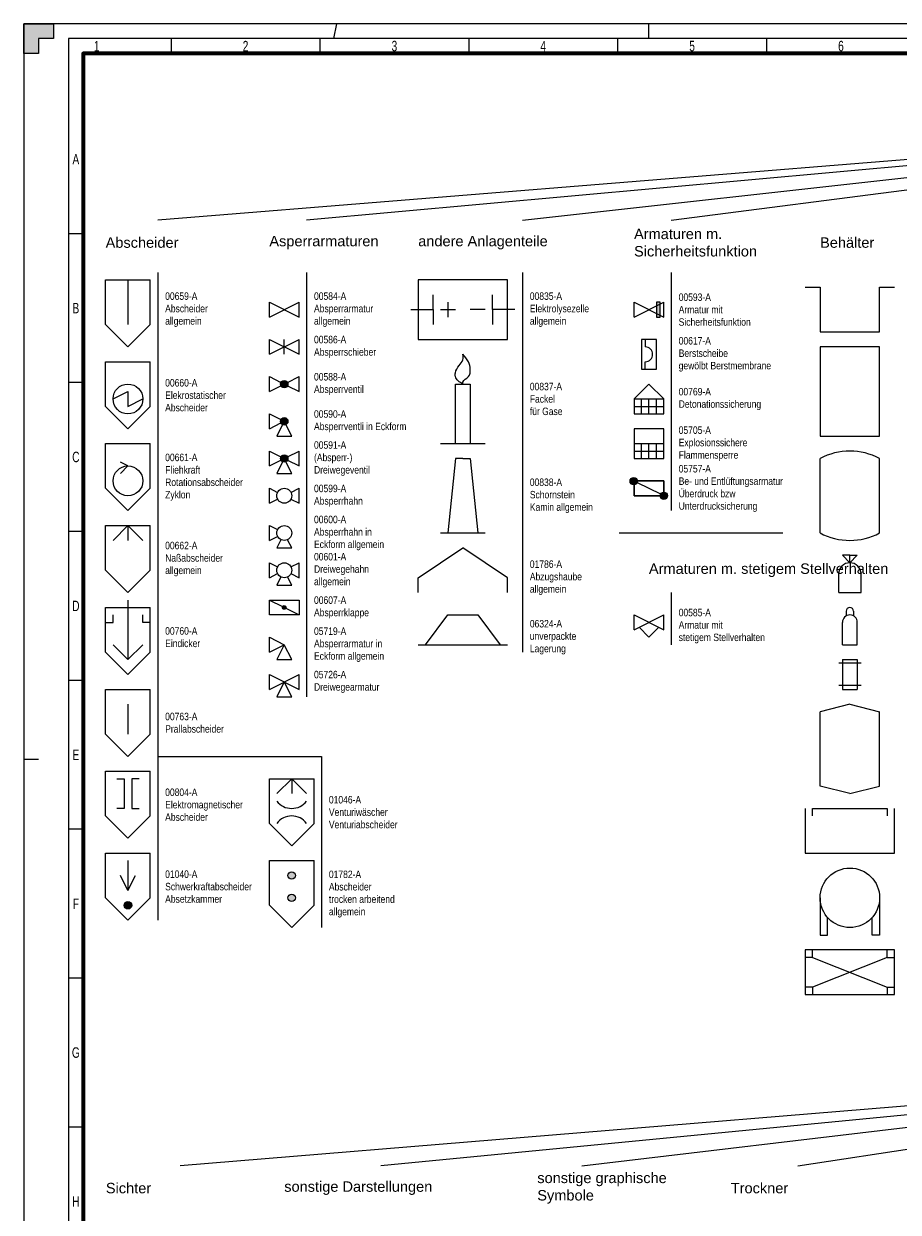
# Model space of a CAD drawing. Header units: millimetres. Extents: x 0 to 3254, y 0 to 841.
# Tile 3 of 13: x 0 to 294, y 442 to 841. Entities that reach past the tile are written whole.
import ezdxf

# ---------------------------------------------------------------- set-up
doc = ezdxf.new("R2010")
doc.units = ezdxf.units.MM
doc.linetypes.add('AUSGEZOGEN', pattern=[0])
for name, color, linetype in [('1', 7, 'AUSGEZOGEN'), ('FALTMARKEN', 7, 'Continuous'), ('Rahmen', 7, 'Continuous'), ('SCHNITTMARKEN', 7, 'Continuous')]:
    doc.layers.add(name, color=color, linetype=linetype)
doc.styles.add('Mainova', font='arial.ttf', dxfattribs={"width": 0.7})
doc.styles.add('PLM2', font='ARIALN.TTF')
doc.styles.get("Standard").update_dxf_attribs({"font": 'arial.ttf'})

# ---------------------------------------------------------------- blocks, each defined once
blk = doc.blocks.new('00659-A')
at = {"color": 0, "linetype": 'ByBlock', "lineweight": -2}
for p, q in [((-7.5, -12.5), (-7.5, 2.5)), ((-7.5, 2.5), (7.5, 2.5)), ((7.5, -12.5), (7.5, 2.5)), ((0, -20), (-7.5, -12.5)), ((0, -20), (7.5, -12.5))]:
    blk.add_line(p, q, dxfattribs=at)
at = {"layer": '1', "color": 0, "linetype": 'ByBlock', "lineweight": -2}
blk.add_line((0, 2.5), (0, -12.5), dxfattribs=at)
blk = doc.blocks.new('00660-A')
at = {"color": 0, "linetype": 'ByBlock', "lineweight": -2}
for p, q in [((-7.5, -12.5), (-7.5, 2.5)), ((-7.5, 2.5), (7.5, 2.5)), ((7.5, -12.5), (7.5, 2.5)), ((0, -20), (-7.5, -12.5)), ((0, -20), (7.5, -12.5))]:
    blk.add_line(p, q, dxfattribs=at)
at = {"layer": '1', "color": 0, "linetype": 'ByBlock', "lineweight": -2}
for p, q in [((-5, -10), (0, -7.5)), ((0, -7.5), (0, -12.5)), ((0, -12.5), (5, -10))]:
    blk.add_line(p, q, dxfattribs=at)
blk.add_circle((0, -10), 5, dxfattribs=at)
blk = doc.blocks.new('00661-A')
at = {"color": 0, "linetype": 'ByBlock', "lineweight": -2}
for p, q in [((-7.5, -12.5), (-7.5, 2.5)), ((-7.5, 2.5), (7.5, 2.5)), ((7.5, -12.5), (7.5, 2.5)), ((0, -20), (-7.5, -12.5)), ((0, -20), (7.5, -12.5))]:
    blk.add_line(p, q, dxfattribs=at)
at = {"layer": '1', "color": 0, "linetype": 'ByBlock', "lineweight": -2}
for q in [(-2.5, -3.75), (-2.5, -7.5)]:
    blk.add_line((0, -5), q, dxfattribs=at)
blk.add_circle((0, -10), 5, dxfattribs=at)
blk = doc.blocks.new('00662-A')
at = {"color": 0, "linetype": 'ByBlock', "lineweight": -2}
for p, q in [((-7.5, -12.5), (-7.5, 2.5)), ((-7.5, 2.5), (7.5, 2.5)), ((7.5, -12.5), (7.5, 2.5)), ((0, -20), (-7.5, -12.5)), ((0, -20), (7.5, -12.5))]:
    blk.add_line(p, q, dxfattribs=at)
at = {"layer": '1', "color": 0, "linetype": 'ByBlock', "lineweight": -2}
for q in [(-5, -2.5), (5, -2.5), (0, -2.5)]:
    blk.add_line((0, 2.5), q, dxfattribs=at)
blk = doc.blocks.new('00760-A')
at = {"color": 0, "linetype": 'ByBlock', "lineweight": -2}
for p, q in [((-7.5, -12.5), (-7.5, 2.5)), ((-7.5, 2.5), (7.5, 2.5)), ((7.5, -12.5), (7.5, 2.5)), ((0, -20), (-7.5, -12.5)), ((0, -20), (7.5, -12.5))]:
    blk.add_line(p, q, dxfattribs=at)
at = {"layer": '1', "color": 0, "linetype": 'ByBlock', "lineweight": -2}
for p, q in [((0, 5), (0, -15)), ((-5, -2.5), (-5, 0)), ((5, -2.5), (5, 0)), ((-7.5, -2.5), (-5, -2.5)), ((7.5, -2.5), (5, -2.5)), ((0, -15), (-5, -10)), ((0, -15), (5, -10))]:
    blk.add_line(p, q, dxfattribs=at)
blk = doc.blocks.new('00763-A')
at = {"color": 0, "linetype": 'ByBlock', "lineweight": -2}
for p, q in [((-7.5, -12.5), (-7.5, 2.5)), ((-7.5, 2.5), (7.5, 2.5)), ((-0.04, 2.55), (-0.04, 2.5)), ((7.5, -12.5), (7.5, 2.5)), ((0, -20), (-7.5, -12.5)), ((0, -20), (7.5, -12.5))]:
    blk.add_line(p, q, dxfattribs=at)
at = {"layer": '1', "color": 0, "linetype": 'ByBlock', "lineweight": -2}
blk.add_line((0, -2.5), (0, -12.5), dxfattribs=at)
blk = doc.blocks.new('00804-A')
at = {"color": 0, "linetype": 'ByBlock', "lineweight": -2}
for p, q in [((-7.5, -12.5), (-7.5, 2.5)), ((-7.5, 2.5), (7.5, 2.5)), ((7.5, -12.5), (7.5, 2.5)), ((0, -20), (-7.5, -12.5)), ((0, -20), (7.5, -12.5))]:
    blk.add_line(p, q, dxfattribs=at)
at = {"layer": '1', "color": 0, "linetype": 'ByBlock', "lineweight": -2}
for p, q in [((-3.75, 0), (-1.25, 0)), ((-1.25, 0), (-1.25, -10)), ((1.25, 0), (1.25, -10)), ((3.75, 0), (1.25, 0)), ((-1.25, -10), (-3.75, -10)), ((1.25, -10), (3.75, -10))]:
    blk.add_line(p, q, dxfattribs=at)
blk = doc.blocks.new('01040-A')
at = {"layer": '1', "linetype": 'ByBlock', "lineweight": -2}
h = blk.add_hatch(color=0, dxfattribs=at)
edge = h.paths.add_edge_path()
edge.add_arc((0, -15), 1.25, 0, 360)
at = {"color": 0, "linetype": 'ByBlock', "lineweight": -2}
for p, q in [((-7.5, -12.5), (-7.5, 2.5)), ((-7.5, 2.5), (7.5, 2.5)), ((7.5, -12.5), (7.5, 2.5)), ((0, -20), (-7.5, -12.5)), ((0, -20), (7.5, -12.5))]:
    blk.add_line(p, q, dxfattribs=at)
at = {"layer": '1', "color": 0, "linetype": 'ByBlock', "lineweight": -2}
for p, q in [((0, 0), (0, -10)), ((0, -10), (-2.5, -5)), ((0, -10), (2.5, -5))]:
    blk.add_line(p, q, dxfattribs=at)
blk.add_circle((0, -15), 1.25, dxfattribs=at)
blk = doc.blocks.new('01046-A')
at = {"color": 0, "linetype": 'ByBlock', "lineweight": -2}
for p, q in [((-7.5, 10), (7.5, 10)), ((-7.5, -5), (-7.5, 10)), ((7.5, -5), (7.5, 10)), ((0, -12.5), (-7.5, -5)), ((0, -12.5), (7.5, -5))]:
    blk.add_line(p, q, dxfattribs=at)
at = {"layer": '1', "color": 0, "linetype": 'ByBlock', "lineweight": -2}
for q in [(-5, 5), (5, 5), (0, 5)]:
    blk.add_line((0, 10), q, dxfattribs=at)
for centre, start, end in [((0, 6.25), 216.8699, 323.1301), ((0, -8.75), 36.8699, 143.1301)]:
    blk.add_arc(centre, 6.25, start, end, dxfattribs=at)
blk = doc.blocks.new('01782-A')
at = {"layer": '1', "linetype": 'ByBlock', "lineweight": -2}
h = blk.add_hatch(color=0, dxfattribs=at)
edge = h.paths.add_edge_path()
edge.add_arc((0, -10), 1.25, 0, 360)
edge = h.paths.add_edge_path()
edge.add_arc((0, -2.5), 1.25, 0, 360)
at = {"color": 0, "linetype": 'ByBlock', "lineweight": -2}
for p, q in [((-7.5, -12.5), (-7.5, 2.5)), ((-7.5, 2.5), (7.5, 2.5)), ((7.5, -12.5), (7.5, 2.5)), ((0, -20), (-7.5, -12.5)), ((0, -20), (7.5, -12.5))]:
    blk.add_line(p, q, dxfattribs=at)
at = {"layer": '1', "color": 0, "linetype": 'ByBlock', "lineweight": -2}
for centre in [(0, -2.5), (0, -10)]:
    blk.add_circle(centre, 1.25, dxfattribs=at)
blk = doc.blocks.new('00584-A')
at = {"color": 0, "linetype": 'ByBlock', "lineweight": -2}
for p, q in [((-5, -2.5), (5, 2.5)), ((-5, 2.5), (5, -2.5)), ((-5, -2.5), (-5, 2.5)), ((5, -2.5), (5, 2.5))]:
    blk.add_line(p, q, dxfattribs=at)
blk = doc.blocks.new('00586-A')
at = {"color": 0, "linetype": 'ByBlock', "lineweight": -2}
for p, q in [((-5, -2.5), (5, 2.5)), ((-5, 2.5), (5, -2.5)), ((-5, -2.5), (-5, 2.5)), ((0, -2.5), (0, 2.5)), ((5, -2.5), (5, 2.5))]:
    blk.add_line(p, q, dxfattribs=at)
blk = doc.blocks.new('00588-A')
at = {"linetype": 'ByBlock', "lineweight": -2}
h = blk.add_hatch(color=0, dxfattribs=at)
edge = h.paths.add_edge_path()
edge.add_arc((0, 0), 1.25, 0, 360)
at = {"color": 0, "linetype": 'ByBlock', "lineweight": -2}
for p, q in [((-5, 2.5), (-1.12, 0.56)), ((-5, -2.5), (-5, 2.5)), ((1.12, 0.56), (5, 2.5)), ((5, -2.5), (5, 2.5)), ((-5, -2.5), (-1.12, -0.56)), ((1.12, -0.56), (5, -2.5))]:
    blk.add_line(p, q, dxfattribs=at)
blk.add_circle((0, 0), 1.25, dxfattribs=at)
blk = doc.blocks.new('00590-A')
at = {"layer": '1', "linetype": 'ByBlock', "lineweight": -2}
h = blk.add_hatch(color=0, dxfattribs=at)
edge = h.paths.add_edge_path()
edge.add_arc((0, 0), 1.25, 0, 360)
at = {"color": 0, "linetype": 'ByBlock', "lineweight": -2}
for p, q in [((-5, 2.5), (-1.12, 0.56)), ((-5, -2.5), (-5, 2.5)), ((-5, -2.5), (-1.12, -0.56)), ((-0.56, -1.12), (-2.5, -5)), ((2.5, -5), (0.56, -1.12)), ((-2.5, -5), (2.5, -5))]:
    blk.add_line(p, q, dxfattribs=at)
at = {"layer": '1', "color": 0, "linetype": 'ByBlock', "lineweight": -2}
blk.add_circle((0, 0), 1.25, dxfattribs=at)
blk = doc.blocks.new('00591-A')
at = {"linetype": 'ByBlock', "lineweight": -2}
h = blk.add_hatch(color=0, dxfattribs=at)
edge = h.paths.add_edge_path()
edge.add_arc((0, 0), 1.25, 0, 360)
at = {"color": 0, "linetype": 'ByBlock', "lineweight": -2}
for p, q in [((-5, 2.5), (-1.12, 0.56)), ((-5, -2.5), (-5, 2.5)), ((1.12, 0.56), (5, 2.5)), ((5, -2.5), (5, 2.5)), ((-5, -2.5), (-1.12, -0.56)), ((-0.56, -1.12), (-2.5, -5)), ((2.5, -5), (0.56, -1.12)), ((1.12, -0.56), (5, -2.5)), ((-2.5, -5), (2.5, -5))]:
    blk.add_line(p, q, dxfattribs=at)
blk.add_circle((0, 0), 1.25, dxfattribs=at)
blk = doc.blocks.new('00599-A')
at = {"color": 0, "linetype": 'ByBlock', "lineweight": -2}
for p, q in [((-5, -2.5), (-5, 2.5)), ((-5, 2.5), (-2.24, 1.12)), ((2.24, 1.12), (5, 2.5)), ((5, -2.5), (5, 2.5)), ((-5, -2.5), (-2.24, -1.12)), ((2.24, -1.12), (5, -2.5))]:
    blk.add_line(p, q, dxfattribs=at)
blk.add_circle((0, 0), 2.5, dxfattribs=at)
blk = doc.blocks.new('00600-A')
at = {"color": 0, "linetype": 'ByBlock', "lineweight": -2}
for p, q in [((-5, 2.5), (-2.24, 1.12)), ((-5, -2.5), (-5, 2.5)), ((-5, -2.5), (-2.24, -1.12)), ((-1.12, -2.24), (-2.5, -5)), ((2.5, -5), (1.12, -2.24)), ((-2.5, -5), (2.5, -5))]:
    blk.add_line(p, q, dxfattribs=at)
blk.add_circle((0, 0), 2.5, dxfattribs=at)
blk = doc.blocks.new('00601-A')
at = {"color": 0, "linetype": 'ByBlock', "lineweight": -2}
for p, q in [((-5, 2.5), (-2.24, 1.12)), ((-5, -2.5), (-5, 2.5)), ((2.24, 1.12), (5, 2.5)), ((5, -2.5), (5, 2.5)), ((-5, -2.5), (-2.24, -1.12)), ((-1.12, -2.24), (-2.5, -5)), ((2.5, -5), (1.12, -2.24)), ((2.24, -1.12), (5, -2.5)), ((-2.5, -5), (2.5, -5))]:
    blk.add_line(p, q, dxfattribs=at)
blk.add_circle((0, 0), 2.5, dxfattribs=at)
blk = doc.blocks.new('00607-A')
at = {"layer": '1', "linetype": 'ByBlock', "lineweight": -2}
h = blk.add_hatch(color=0, dxfattribs=at)
edge = h.paths.add_edge_path()
edge.add_arc((0, 0), 0.625, 0, 360)
at = {"color": 0, "linetype": 'ByBlock', "lineweight": -2}
for p, q in [((-5, -2.5), (-5, 2.5)), ((-5, 2.5), (-3.75, 2.5)), ((-5, 2.5), (-3.75, 2.5)), ((-5, 1.25), (-5, 1.25)), ((-3.85, 2.5), (5, 2.5)), ((5, 2.5), (5, -2.5)), ((5, -2.5), (-5, -2.5))]:
    blk.add_line(p, q, dxfattribs=at)
at = {"layer": '1', "color": 0, "linetype": 'ByBlock', "lineweight": -2}
for p, q in [((-5, 2.5), (-0.56, 0.28)), ((0.56, -0.28), (5, -2.5))]:
    blk.add_line(p, q, dxfattribs=at)
blk.add_circle((0, 0), 0.625, dxfattribs=at)
blk = doc.blocks.new('05719-A')
at = {"color": 0, "linetype": 'ByBlock', "lineweight": -2}
for p, q in [((-5, 2.5), (0, 0)), ((-5, -2.5), (-5, 2.5)), ((-5, -2.5), (0, 0)), ((0, 0), (-2.5, -5)), ((2.5, -5), (0, 0)), ((-2.5, -5), (2.5, -5))]:
    blk.add_line(p, q, dxfattribs=at)
blk = doc.blocks.new('05726-A')
at = {"color": 0, "linetype": 'ByBlock', "lineweight": -2}
for p, q in [((-5, -2.5), (5, 2.5)), ((-5, 2.5), (5, -2.5)), ((-5, -2.5), (-5, 2.5)), ((0, 0), (-2.5, -5)), ((2.5, -5), (0, 0)), ((5, -2.5), (5, 2.5)), ((-2.5, -5), (2.5, -5))]:
    blk.add_line(p, q, dxfattribs=at)
blk = doc.blocks.new('00835-A')
at = {"color": 0, "linetype": 'ByBlock', "lineweight": -2}
blk.add_lwpolyline([(-15, -10), (15, -10), (15, 10), (-15, 10)], close=True, dxfattribs=at)
at = {"layer": '1', "color": 0, "linetype": 'ByBlock', "lineweight": -2}
for p, q in [((-10, 0), (-10, 5)), ((10, 0), (10, 5)), ((-17.5, 0), (-10, 0)), ((-10, 0), (-10, -5)), ((-7.5, 0), (-2.5, 0)), ((-5, 2.5), (-5, -2.5)), ((7.5, 0), (2.5, 0)), ((17.5, 0), (10, 0)), ((10, 0), (10, -5))]:
    blk.add_line(p, q, dxfattribs=at)
blk = doc.blocks.new('00837-A')
at = {"color": 0, "linetype": 'ByBlock', "lineweight": -2}
for p, q in [((-2.5, 0), (-2.5, 20)), ((-2.5, 20), (2.5, 20)), ((2.5, 20), (2.5, 0)), ((-7.5, 0), (5, 0)), ((5, 0), (7.5, 0))]:
    blk.add_line(p, q, dxfattribs=at)
for points in [[(0, 20), (-2.5, 22.5), (-2.5, 23.75), (-1.25, 26.25), (0, 28.125), (0, 30)], [(0, 20), (0, 20.625), (1.875, 22.5), (2.5, 25), (1.875, 27.5), (0, 30)]]:
    blk.add_spline(points, degree=3, dxfattribs=at)
blk = doc.blocks.new('00838-A')
at = {"color": 0, "linetype": 'ByBlock', "lineweight": -2}
for p, q in [((-2.5, 25), (-5, 0)), ((0, 25), (-2.5, 25)), ((0, 25), (2.5, 25)), ((2.5, 25), (5, 0)), ((-7.5, 0), (7.5, 0))]:
    blk.add_line(p, q, dxfattribs=at)
blk = doc.blocks.new('01786-A')
at = {"color": 0, "linetype": 'ByBlock', "lineweight": -2}
for p, q in [((-15, -10), (0, 0)), ((15, -10), (0, 0)), ((-15, -15), (-15, -10)), ((15, -15), (15, -10))]:
    blk.add_line(p, q, dxfattribs=at)
blk = doc.blocks.new('06324-A')
at = {"color": 0, "linetype": 'ByBlock', "lineweight": -2}
for p, q in [((-12.5, 0), (-5, 10)), ((-5, 10), (5, 10)), ((5, 10), (12.5, 0)), ((-15, 0), (15, 0))]:
    blk.add_line(p, q, dxfattribs=at)
blk = doc.blocks.new('00593-A')
at = {"layer": '1', "linetype": 'ByBlock', "lineweight": -2}
blk.add_hatch(color=0, dxfattribs=at).paths.add_polyline_path([(2.5, -2.5), (3.75, -2.5), (3.75, 2.5), (2.5, 2.5)])
at = {"color": 0, "linetype": 'ByBlock', "lineweight": -2}
for p, q in [((-5, -2.5), (5, 2.5)), ((-5, -2.5), (-5, 2.5)), ((-5, 2.5), (5, -2.5)), ((5, -2.5), (5, 2.5))]:
    blk.add_line(p, q, dxfattribs=at)
at = {"layer": '1', "color": 0, "linetype": 'ByBlock', "lineweight": -2}
blk.add_lwpolyline([(2.5, -2.5), (3.75, -2.5), (3.75, 2.5), (2.5, 2.5)], close=True, dxfattribs=at)
blk = doc.blocks.new('00617-A')
at = {"color": 0, "linetype": 'ByBlock', "lineweight": -2}
blk.add_lwpolyline([(-2.5, -5), (2.5, -5), (2.5, 5), (-2.5, 5)], close=True, dxfattribs=at)
at = {"layer": '1', "color": 0, "linetype": 'ByBlock', "lineweight": -2}
for p, q in [((-1.25, 5), (-1.25, 2.5)), ((-1.25, -5), (-1.25, -2.5))]:
    blk.add_line(p, q, dxfattribs=at)
blk.add_arc((-1.25, 0), 2.5, 270, 90, dxfattribs=at)
blk = doc.blocks.new('00769-A')
at = {"color": 0, "linetype": 'ByBlock', "lineweight": -2}
for p, q in [((-5, 0), (0, 5)), ((0, 5), (5, 0)), ((-5, 0), (-5, -5)), ((5, -5), (5, 0)), ((-5, -5), (5, -5))]:
    blk.add_line(p, q, dxfattribs=at)
at = {"layer": '1', "color": 0, "linetype": 'ByBlock', "lineweight": -2}
for p, q in [((-5, 0), (5, 0)), ((-2.5, -5), (-2.5, 0)), ((0, -5), (0, 0)), ((2.5, -5), (2.5, 0)), ((-5, -2.5), (5, -2.5))]:
    blk.add_line(p, q, dxfattribs=at)
blk = doc.blocks.new('05705-A')
at = {"color": 0, "linetype": 'ByBlock', "lineweight": -2}
blk.add_lwpolyline([(-5, -5), (5, -5), (5, 5), (-5, 5)], close=True, dxfattribs=at)
at = {"layer": '1', "color": 0, "linetype": 'ByBlock', "lineweight": -2}
for p, q in [((-5, 0), (5, 0)), ((-2.5, -5), (-2.5, 0)), ((0, -5), (0, 0)), ((2.5, -5), (2.5, 0)), ((-5, -2.5), (5, -2.5))]:
    blk.add_line(p, q, dxfattribs=at)
blk = doc.blocks.new('05757-A')
at = {"layer": '1', "linetype": 'ByBlock', "lineweight": -2}
h = blk.add_hatch(color=0, dxfattribs=at)
edge = h.paths.add_edge_path()
edge.add_arc((-5.1, 2.41), 1.25, 0, 360)
h = blk.add_hatch(color=0, dxfattribs=at)
edge = h.paths.add_edge_path()
edge.add_arc((5, -2.5), 1.25, 0, 360)
at = {"color": 0, "linetype": 'ByBlock', "lineweight": -2}
for points in [[(3.75, -2.5), (-5, -2.5), (-5, 1.16)], [(-5, 1.16), (-5, -2.5), (3.75, -2.5)], [(5, -1.25), (5, 2.5), (-3.85, 2.5)], [(-3.85, 2.5), (5, 2.5), (5, -1.25)]]:
    blk.add_lwpolyline(points, dxfattribs=at)
at = {"layer": '1', "color": 0, "linetype": 'ByBlock', "lineweight": -2}
blk.add_line((-3.91, 2.01), (3.91, -1.9), dxfattribs=at)
for centre in [(-5.1, 2.41), (5, -2.5)]:
    blk.add_circle(centre, 1.25, dxfattribs=at)
blk = doc.blocks.new('00585-A')
at = {"color": 0, "linetype": 'ByBlock', "lineweight": -2}
for p, q in [((-5, -2.5), (5, 2.5)), ((-5, -2.5), (-5, 2.5)), ((-5, 2.5), (5, -2.5)), ((5, -2.5), (5, 2.5)), ((0, -5), (-3.33, -1.67)), ((0, -5), (3.33, -1.67))]:
    blk.add_line(p, q, dxfattribs=at)
blk = doc.blocks.new('00628-A')
at = {"color": 0, "linetype": 'ByBlock'}
for p, q in [((-15, 15), (-10, 15)), ((-10, 15), (-10, 0)), ((10, 0), (10, 15)), ((10, 15), (15, 15)), ((-10, 0), (10, 0))]:
    blk.add_line(p, q, dxfattribs=at)
blk = doc.blocks.new('00630-A')
at = {"color": 0, "linetype": 'ByBlock'}
for p, q in [((10, 5), (-10, 5)), ((-10, 5), (-10, -25)), ((10, -25), (10, 5)), ((-10, -25), (10, -25))]:
    blk.add_line(p, q, dxfattribs=at)
at = {"layer": '1', "flags": 1}
blk.add_attdef('TEXT', (-15, -30), '', height=2.5, dxfattribs=at)
blk = doc.blocks.new('00631-A')
at = {"color": 0, "linetype": 'ByBlock'}
for p, q in [((-10, -22.5), (-10, 2.5)), ((10, -22.5), (10, 2.5))]:
    blk.add_line(p, q, dxfattribs=at)
for centre, start, end in [((0, -16.25), 61.9275, 118.0725), ((0, -3.75), 241.9275, 298.0725)]:
    blk.add_arc(centre, 21.25, start, end, dxfattribs=at)
blk = doc.blocks.new('00751-A')
at = {"color": 0, "linetype": 'ByBlock', "lineweight": -2}
for p, q in [((-3.75, -5), (-3.75, 1.25)), ((3.75, -5), (3.75, 1.25)), ((-3.75, -5), (3.75, -5))]:
    blk.add_line(p, q, dxfattribs=at)
blk.add_arc((0, 1.25), 3.75, 0, 180, dxfattribs=at)
at = {"layer": '1', "color": 0, "linetype": 'ByBlock', "lineweight": -2}
for p, q in [((-2.5, 7.5), (0, 5)), ((0, 7.5), (-2.5, 7.5)), ((2.5, 7.5), (0, 5)), ((0, 7.5), (2.5, 7.5)), ((0, 5), (0, 7.5))]:
    blk.add_line(p, q, dxfattribs=at)
blk = doc.blocks.new('00752-A')
at = {"color": 0, "linetype": 'ByBlock'}
for p, q in [((-2.5, -5), (-2.5, 2.5)), ((2.5, -5), (2.5, 2.5)), ((-2.5, -5), (2.5, -5))]:
    blk.add_line(p, q, dxfattribs=at)
blk.add_arc((0, 2.5), 2.5, 0, 180, dxfattribs=at)
at = {"layer": '1', "color": 0, "linetype": 'ByBlock'}
for p, q in [((-1.25, 6.25), (-1.25, 4.67)), ((1.25, 6.25), (1.25, 4.67))]:
    blk.add_line(p, q, dxfattribs=at)
blk.add_arc((0, 6.25), 1.25, 0, 180, dxfattribs=at)
blk = doc.blocks.new('00754-A')
at = {"color": 0, "linetype": 'ByBlock'}
for p, q in [((-2.5, 5), (2.5, 5)), ((-2.5, 5), (-2.5, -5)), ((2.5, 5), (2.5, -5)), ((-2.5, -5), (2.5, -5))]:
    blk.add_line(p, q, dxfattribs=at)
at = {"layer": '1', "color": 0, "linetype": 'ByBlock'}
for p, q in [((3.75, 3.75), (-3.75, 3.75)), ((3.75, -3.75), (-3.75, -3.75))]:
    blk.add_line(p, q, dxfattribs=at)
blk = doc.blocks.new('00771-A')
at = {"color": 0, "linetype": 'ByBlock'}
for p, q in [((0, 5), (-10, 2.5)), ((0, 5), (10, 2.5)), ((-10, -22.5), (-10, 2.5)), ((10, -22.5), (10, 2.5)), ((0, -25), (-10, -22.5)), ((0, -25), (10, -22.5))]:
    blk.add_line(p, q, dxfattribs=at)
blk = doc.blocks.new('00772-A')
at = {"color": 0, "linetype": 'ByBlock'}
for p, q in [((-15, 15), (-15, 0)), ((15, 0), (15, 15)), ((-15, 0), (15, 0))]:
    blk.add_line(p, q, dxfattribs=at)
at = {"layer": '1', "color": 0, "linetype": 'ByBlock'}
for p, q in [((-12.5, 15), (12.5, 15)), ((-12.5, 12.5), (-12.5, 15)), ((12.5, 15), (12.5, 12.5))]:
    blk.add_line(p, q, dxfattribs=at)
blk = doc.blocks.new('00775-A')
at = {"color": 0, "linetype": 'ByBlock'}
blk.add_circle((0, 0), 10, dxfattribs=at)
at = {"layer": '1', "color": 0, "linetype": 'ByBlock'}
for p, q in [((-10, 0), (-10, -12.5)), ((10, 0), (10, -12.5)), ((-7.5, -12.5), (-7.5, -6.61)), ((7.5, -12.5), (7.5, -6.61)), ((-10, -12.5), (-7.5, -12.5)), ((10, -12.5), (7.5, -12.5))]:
    blk.add_line(p, q, dxfattribs=at)
blk = doc.blocks.new('06318-A')
at = {"color": 0, "linetype": 'ByBlock'}
for p, q in [((15, 7.5), (-15, 7.5)), ((-15, 7.5), (-15, -7.5)), ((15, -7.5), (15, 7.5)), ((-15, -7.5), (15, -7.5))]:
    blk.add_line(p, q, dxfattribs=at)
at = {"layer": '1', "color": 0, "linetype": 'ByBlock'}
for p, q in [((-12.5, 5), (-15, 5)), ((-12.5, 5), (-12.5, 7.5)), ((12.5, 5), (-12.5, -5)), ((-12.5, 5), (12.5, -5)), ((12.5, 5), (12.5, 7.5)), ((12.5, 5), (15, 5)), ((-12.5, -5), (-15, -5)), ((-12.5, -5), (-12.5, -7.5)), ((12.5, -5), (12.5, -7.5)), ((12.5, -5), (15, -5))]:
    blk.add_line(p, q, dxfattribs=at)
blk = doc.blocks.new('RAHMEN_A0_DIN5457')
at = {"layer": 'SCHNITTMARKEN'}
h = blk.add_hatch(color=256, dxfattribs=at)
h.dxf.hatch_style = 1
h.paths.add_polyline_path([(5, 836), (10, 836), (10, 841), (0, 841), (0, 831), (5, 831)])
at = {"layer": 'FALTMARKEN'}
for p, q in [((105, 841), (104.03, 836)), ((210, 836), (210, 841)), ((0, 594), (5, 594))]:
    blk.add_line(p, q, dxfattribs=at)
at = {"layer": 'Rahmen'}
for p, q in [((49.5, 836), (49.5, 831)), ((99.5, 836), (99.5, 831)), ((149.5, 836), (149.5, 831)), ((199.5, 836), (199.5, 831)), ((249.5, 836), (249.5, 831)), ((20, 770.5), (15, 770.5)), ((20, 720.5), (15, 720.5)), ((20, 670.5), (15, 670.5)), ((20, 620.5), (15, 620.5)), ((20, 570.5), (15, 570.5)), ((20, 520.5), (15, 520.5)), ((20, 470.5), (15, 470.5))]:
    blk.add_line(p, q, dxfattribs=at)
at = {"layer": 'Rahmen', "color": 1}
blk.add_lwpolyline([(0, 0), (1189, 0), (1189, 841), (0, 841)], close=True, dxfattribs=at)
at = {"layer": 'Rahmen', "color": 5}
blk.add_lwpolyline([(1184, 836), (15, 836), (15, 5), (1184, 5)], close=True, dxfattribs=at)
at = {"layer": 'Rahmen', "lineweight": 70}
blk.add_lwpolyline([(1179, 831), (20, 831), (20, 10), (1179, 10)], close=True, dxfattribs=at)
at = {"layer": 'SCHNITTMARKEN'}
for p, q in [((0, 841), (10, 841)), ((0, 831), (0, 841)), ((10, 841), (10, 836)), ((10, 836), (5, 836)), ((5, 836), (5, 831)), ((5, 831), (0, 831))]:
    blk.add_line(p, q, dxfattribs=at)
at = {"layer": 'Rahmen', "char_height": 3.5, "attachment_point": 5, "style": 'Mainova'}
for s, insert in [('1', (24.5, 833.5)), ('\\pxqc;2', (74.5, 833.5)), ('\\pxqc;3', (124.5, 833.5)), ('\\pxqc;4', (174.5, 833.5)), ('\\pxqc;5', (224.5, 833.5)), ('\\pxqc;6', (274.5, 833.5)), ('\\pxqc;A', (17.5, 795.51)), ('\\pxqc;B', (17.5, 745.51)), ('\\pxqc;C', (17.5, 695.51)), ('\\pxqc;D', (17.5, 645.51)), ('\\pxqc;E', (17.5, 595.51)), ('\\pxqc;F', (17.5, 545.51)), ('\\pxqc;G', (17.5, 495.51)), ('\\pxqc;H', (17.5, 445.51))]:
    blk.add_mtext_dynamic_manual_height_columns(s, width=50, gutter_width=17.5, heights=[20.86], dxfattribs=dict(at, insert=insert))

msp = doc.modelspace()

# ---------------------------------------------------------------- linework, layer by layer
at = {"color": 30, "true_color": 0xf8991e}
for p, q in [((507.5, 812.5), (45, 775)), ((507.5, 812.5), (95, 775)), ((167.5, 775), (505, 812.5)), ((217.5, 775), (507.5, 812.5)), ((200, 670), (255, 670)), ((507.5, 495), (52.5, 457.5)), ((507.5, 495), (120, 457.5)), ((187.5, 457.5), (505, 495)), ((260, 457.5), (507.5, 495))]:
    msp.add_line(p, q, dxfattribs=at)
at = {"color": 8}
for p, q in [((45, 757.5), (45, 540)), ((95, 757.5), (95, 615)), ((167.5, 757.5), (167.5, 630)), ((217.5, 757.5), (217.5, 677.5)), ((217.5, 650), (217.5, 632.5)), ((45, 595), (100, 595)), ((100, 595), (100, 537.5))]:
    msp.add_line(p, q, dxfattribs=at)

# ---------------------------------------------------------------- block references
msp.add_blockref('RAHMEN_A0_DIN5457', (0, 0))
at = {"color": 3, "linetype": 'Continuous'}
for name, p in [('00659-A', (35, 752.5)), ('00835-A', (147.5, 745)), ('00660-A', (35, 725)), ('00837-A', (147.5, 700)), ('00661-A', (35, 697.5)), ('00838-A', (147.5, 670)), ('00662-A', (35, 670)), ('01786-A', (147.5, 665)), ('00751-A', (277.5, 655)), ('00760-A', (35, 642.5)), ('06324-A', (147.5, 632.5)), ('00763-A', (35, 615)), ('00804-A', (35, 587.5)), ('01046-A', (90, 577.5)), ('01040-A', (35, 560)), ('01782-A', (90, 557.5))]:
    msp.add_blockref(name, p, dxfattribs=at)
at = {"color": 3, "linetype": 'Continuous', "lineweight": 0}
for name, p in [('00628-A', (277.5, 737.5)), ('00630-A', (277.5, 727.5)), ('00631-A', (277.5, 692.5)), ('00752-A', (277.5, 637.5)), ('00754-A', (277.5, 622.5)), ('00771-A', (277.5, 607.5)), ('00772-A', (277.5, 562.5)), ('00775-A', (277.5, 547.5)), ('06318-A', (277.5, 522.5))]:
    msp.add_blockref(name, p, dxfattribs=at)
at = {"color": 4, "linetype": 'Continuous'}
for name, p in [('00584-A', (87.5, 745)), ('00586-A', (87.5, 732.5)), ('00617-A', (210, 730)), ('00588-A', (87.5, 720)), ('00769-A', (210, 715)), ('00590-A', (87.5, 707.5)), ('05705-A', (210, 700)), ('00591-A', (87.5, 695)), ('05757-A', (210, 685)), ('00599-A', (87.5, 682.5)), ('00600-A', (87.5, 670)), ('00601-A', (87.5, 657.5)), ('00607-A', (87.5, 645)), ('00585-A', (210, 640)), ('05719-A', (87.5, 632.5)), ('05726-A', (87.5, 620))]:
    msp.add_blockref(name, p, dxfattribs=at)
at = {"color": 4}
msp.add_blockref('00593-A', (210, 745), dxfattribs=at)

# ---------------------------------------------------------------- texts
at = {"color": 7, "char_height": 3.5, "attachment_point": 4}
for s, width, gutter_width, heights, insert in [('\\pxt3;Armaturen m. \\PSicherheitsfunktion', 43.0519, 17.5, [14.56], (205, 767.5)), ('Abscheider', 40.2255, 17.5, [8.83], (27.5, 767.5)), ('Asperrarmaturen', 11.7553, 1.35, [8.83], (82.5, 767.5)), ('andere Anlagenteile', 47.3912, 1.35, [12.4], (132.5, 767.5)), ('Behälter', 45, 17.5, [8.83], (267.5, 767.5)), ('\\pxt3;Armaturen m. stetigem Stellverhalten', 77.7788, 17.5, [12.18], (210, 657.5)), ('\\pxt3;sonstige graphische Symbole', 57.3008, 17.5, [18.83], (172.5, 450)), ('Sichter', 65, 17.5, [8.83], (27.58, 450)), ('sonstige Darstellungen', 53.1313, 17.5, [8.83], (87.5, 450)), ('Trockner', 65, 17.5, [8.83], (237.5, 450))]:
    msp.add_mtext_dynamic_manual_height_columns(s, width=width, gutter_width=gutter_width, heights=heights, dxfattribs=dict(at, insert=insert))
at = {"color": 7, "char_height": 2.5, "attachment_point": 4, "style": 'PLM2'}
for s, insert in [('00659-A^JAbscheider\\Pallgemein', (47.5, 745)), ('00584-A^JAbsperrarmatur\\Pallgemein', (97.5, 745)), ('00835-A^JElektrolysezelle\\Pallgemein', (170, 745)), ('00593-A^JArmatur mit\\PSicherheitsfunktion', (220, 745)), ('00586-A^JAbsperrschieber', (97.5, 732.5)), ('00617-A^JBerstscheibe\\Pgewölbt Berstmembrane', (220, 730)), ('00588-A^JAbsperrventil', (97.5, 720)), ('00660-A^JElekrostatischer\\PAbscheider', (47.5, 716.25)), ('00837-A^JFackel\\Pfür Gase', (170, 715)), ('00769-A^JDetonationssicherung', (220, 715)), ('00590-A^JAbsperrventli in Eckform', (97.5, 707.5)), ('05705-A^JExplosionssichere\\PFlammensperre', (220, 700)), ('00591-A^J(Absperr-)\\PDreiwegeventil', (97.5, 695)), ('00661-A^JFliehkraft\\PRotationsabscheider\\PZyklon', (47.5, 688.75)), ('05757-A^JBe- und Entlüftungsarmatur\\PÜberdruck bzw\\PUnterdrucksicherung', (220, 684.95)), ('00838-A^JSchornstein\\PKamin allgemein', (170, 682.5)), ('00599-A^JAbsperrhahn', (97.5, 682.5)), ('00600-A^JAbsperrhahn in\\PEckform allgemein', (97.5, 670)), ('00662-A^JNaßabscheider\\Pallgemein', (47.5, 661.25)), ('00601-A^JDreiwegehahn\\Pallgemein', (97.5, 657.5)), ('01786-A^JAbzugshaube\\Pallgemein', (170, 655)), ('00607-A^JAbsperrklappe', (97.5, 645)), ('00585-A^JArmatur mit\\Pstetigem Stellverhalten', (220, 638.75)), ('00760-A^JEindicker', (47.5, 635)), ('06324-A^Junverpackte\\PLagerung', (170, 635)), ('05719-A^JAbsperrarmatur in\\PEckform allgemein', (97.5, 632.5)), ('05726-A^JDreiwegearmatur', (97.5, 620)), ('00763-A^JPrallabscheider', (47.5, 606.28)), ('00804-A^JElektromagnetischer\\PAbscheider', (47.5, 578.75)), ('01046-A^JVenturiwäscher\\PVenturiabscheider', (102.5, 576.25)), ('01040-A^JSchwerkraftabscheider\\PAbsetzkammer', (47.5, 551.25)), ('01782-A^JAbscheider\\Ptrocken arbeitend\\Pallgemein', (102.5, 548.75))]:
    msp.add_mtext(s, dxfattribs=dict(at, insert=insert))

doc.saveas('drawing.dxf')
